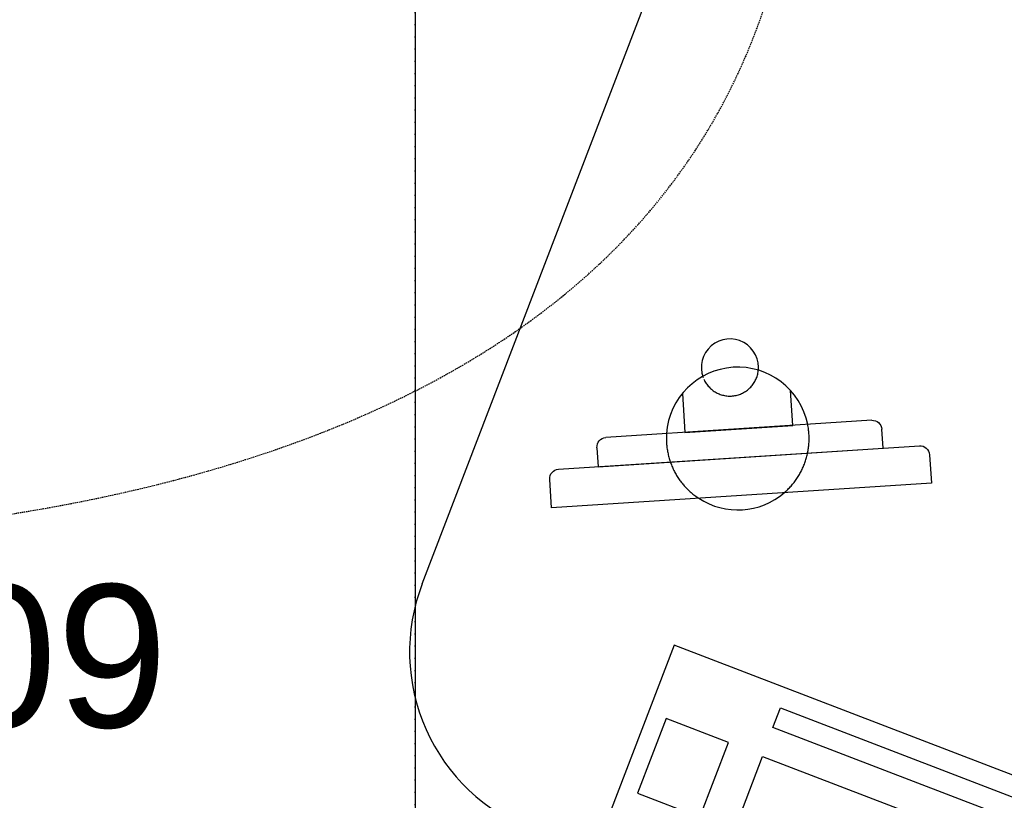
# Model space of a CAD drawing. Header units: metres. Extents: x 63115 to 703450, y -261936 to -53969.
# Tile 152 of 256: x 157766 to 158801, y -129421 to -128601. Entities that reach past the tile are written whole.
import ezdxf
from ezdxf.enums import TextEntityAlignment as Align

# ---------------------------------------------------------------- set-up
doc = ezdxf.new("R2010")
doc.units = ezdxf.units.M
for name, pattern in [('DASHDOT2', [12.7, 6.35, -3.175, 0, -3.175]), ('DASHED', [0.75, 0.5, -0.25]), ('DGN Style 2', [4.501096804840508, 2.700658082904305, -1.800438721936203]), ('DGN Style 5', [3.1507677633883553, 1.350329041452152, -1.800438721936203])]:
    doc.linetypes.add(name, pattern=pattern)
doc.layers.get('0').update_dxf_attribs({"true_color": 0x83b7c5})
doc.layers.add('_00_GO', color=7, linetype='Continuous', true_color=0x36c9b3, transparency=0.8)
for name, color, linetype in [('_01-STRAMIENEN', 253, 'DASHDOT2'), ('_03-PROJECTION', 1, 'Continuous'), ('_04-HIDDEN', 7, 'DASHED'), ('_05text5', 8, 'Continuous'), ('_07Mensen', 8, 'Continuous'), ('_11-BLOCKS', 7, 'Continuous')]:
    doc.layers.add(name, color=color, linetype=linetype)
doc.layers.add('_01Hulplijnen', color=6, linetype='Continuous', plot=False)
doc.styles.add('NIOstandard', font='arial.ttf')

# ---------------------------------------------------------------- blocks, each defined once
blk = doc.blocks.new('*U396')
at = {"layer": '_01-STRAMIENEN'}
blk.add_lwpolyline([(-2750, 5487.358028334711), (-2750, -4768.641971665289)], dxfattribs=at)
at = {"layer": '_01Hulplijnen'}
blk.add_lwpolyline([(-2750, 5487.358028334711), (-2750, -4768.641971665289)], dxfattribs=at)
blk = doc.blocks.new('Scherm')
at = {"color": 0, "linetype": 'Continuous', "lineweight": -3}
for p, q in [((-0.03096878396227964, 0.08426959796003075), (-0.04561780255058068, 0.05047727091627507)), ((0.07328438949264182, 0.03907570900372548), (-0.03096878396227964, 0.08426959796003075)), ((0.05700061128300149, 0.001512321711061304), (0.07328438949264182, 0.03907570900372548))]:
    blk.add_line(p, q, dxfattribs=at)
at = {"color": 0, "linetype": 'Continuous', "lineweight": -3, "flags": 128}
for points in [[(-0.144810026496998, 0.1772166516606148), (-0.1328779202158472, 0.2047416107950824), (0.2341215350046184, 0.04564686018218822), (0.2221894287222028, 0.0181219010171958)], [(0.2090370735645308, 0.01292428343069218), (-0.1396124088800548, 0.164064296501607)], [(0.1627599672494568, 0.01118710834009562), (0.1707147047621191, 0.02953708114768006), (-0.1045348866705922, 0.1488581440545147), (-0.1124896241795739, 0.1305081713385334)], [(-0.1072920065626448, 0.1173558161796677), (0.1496076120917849, 0.005989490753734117)]]:
    blk.add_lwpolyline(points, dxfattribs=at)
at = {"color": 0, "linetype": 'Continuous', "lineweight": -3, "extrusion": (0, 0, -1)}
for centre, radius, start, end in [((0.1356350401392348, 0.1732392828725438), 0.009999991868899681, 293.436795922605, 23.43679592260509), ((0.1033146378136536, 0.1265308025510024), 0.009999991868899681, 293.436795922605, 23.43679592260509), ((-0.1535849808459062, 0.01516447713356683), 0.00999999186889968, 203.4367959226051, 293.436795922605), ((-0.2130144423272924, 0.02209926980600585), 0.00999999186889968, 203.4367959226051, 293.436795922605)]:
    blk.add_arc(centre, radius, start, end, dxfattribs=at)
at = {"color": 0, "linetype": 'Continuous', "lineweight": -3}
for centre, radius, start, end in [((0.02675759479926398, 0.07014431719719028), 0.07499993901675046, 29.69330643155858, 103.4331017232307), ((0.02675759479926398, 0.07014431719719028), 0.07499993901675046, 164.2254597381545, 328.9009484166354), ((0, 0), 0.02999997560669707, 144.5219514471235, 353.2328187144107)]:
    blk.add_arc(centre, radius, start, end, dxfattribs=at)
at = {"color": 0, "linetype": 'DGN Style 2', "lineweight": -3}
for start, end in [(103.4331017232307, 164.2254597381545), (328.9009484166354, 29.69330643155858)]:
    blk.add_arc((0.02675759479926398, 0.07014431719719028), 0.07499993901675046, start, end, dxfattribs=at)
at = {"color": 0, "linetype": 'DGN Style 5', "lineweight": -3}
blk.add_arc((0, 0), 0.02999997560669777, 357.2163409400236, 144.1216944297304, dxfattribs=at)
blk = doc.blocks.new('Keyboard')
at = {"layer": '_03-PROJECTION', "color": 0, "linetype": 'Continuous', "lineweight": -3, "flags": 128}
for points in [[(-0.3405098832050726, 0.323861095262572), (0, 0), (0.1309441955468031, 0.1376799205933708), (-0.2095668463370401, 0.4615370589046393)], [(-0.273123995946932, 0.3646279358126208), (-0.213944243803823, 0.426824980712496), (0.01830107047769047, 0.2058900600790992), (-0.04087868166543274, 0.1436930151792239)], [(-0.06246885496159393, 0.1196136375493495), (-0.07777825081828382, 0.1035552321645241), (-0.310654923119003, 0.32512082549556), (-0.2954392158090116, 0.3412139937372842)], [(-0.01336551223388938, 0.116310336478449), (0.03746918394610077, 0.0679081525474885), (0.0953824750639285, 0.1288396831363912), (0.04451405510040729, 0.1771491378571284)]]:
    blk.add_lwpolyline(points, close=True, dxfattribs=at)
blk = doc.blocks.new('bureas')
at = {"layer": '_07Mensen', "color": 253}
blk.add_line((391.2267421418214, -311.6540544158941), (192.1589999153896, 463.1827245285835), dxfattribs=at)
blk.add_arc((584.9359368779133, -261.8871188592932), 200, 194.4085651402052, 284.4085651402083, dxfattribs=at)
for name, p, xscale, yscale, zscale, rotation in [('Scherm', (523.1306591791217, 60.94735520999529), 999.9999999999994, 999.9999999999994, 999.9999999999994, 242.5583316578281), ('Keyboard', (644.3934869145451, -210.614013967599), 999.9999999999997, 999.9999999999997, 999.9999999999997, 237.9727488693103)]:
    blk.add_blockref(name, p, dxfattribs=dict(at, xscale=xscale, yscale=yscale, zscale=zscale, rotation=rotation))
blk = doc.blocks.new('*U119')
at = {"layer": '_05text5', "color": 4}
blk.add_lwpolyline([(0, -715.0035518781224), (0, 50.00000000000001)], dxfattribs=at)
at = {"layer": '_05text5', "style": 'NIOstandard'}
blk.add_attdef('NR', text='', height=150, dxfattribs=at).set_placement((100.559028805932, -698.4863526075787), align=Align.BOTTOM_LEFT)

msp = doc.modelspace()

# ---------------------------------------------------------------- block references
at = {"layer": '_00_GO', "rotation": 324.5914348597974}
msp.add_blockref('bureas', (158050.7858674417, -128713.1851996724), dxfattribs=at)

# ---------------------------------------------------------------- next in the draw order: linework, layer by layer
at = {"layer": '_03-PROJECTION'}
msp.add_ellipse((160931.8001494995, -130410.6055790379), major_axis=(-6500, 0), ratio=0.6384615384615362, start_param=5.352720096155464, end_param=10.19428351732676, dxfattribs=at)
at = {"layer": '_04-HIDDEN', "ltscale": 2}
for centre, major_axis, ratio in [((160932.0500695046, -130410.6055790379), (-5121.791900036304, 0), 0.6392429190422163), ((160931.9436813, -130410.6055790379), (-4719.037396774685, 0), 0.6392283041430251)]:
    msp.add_ellipse(centre, major_axis=major_axis, ratio=ratio, dxfattribs=at)
at = {"layer": '_04-HIDDEN', "color": 252, "ltscale": 3}
msp.add_open_spline([(157982.4912233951, -127290.1333530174), (158017.5721012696, -127309.1456202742), (158085.6685965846, -127351.823358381), (158180.0265147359, -127428.0507865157), (158267.5771077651, -127516.7231943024), (158347.1491277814, -127616.7594890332), (158418.3402431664, -127727.8981829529), (158478.5410061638, -127846.172452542), (158526.9788755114, -127969.8635963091), (158562.268601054, -128095.19711833), (158583.201660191, -128217.4923143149), (158590.1646408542, -128335.3194835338), (158583.3827701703, -128447.0494789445), (158562.0995580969, -128553.686364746), (158526.7436069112, -128651.5156998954), (158486.1308922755, -128725.4175980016), (158447.4898642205, -128779.6063861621), (158403.7174626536, -128831.8679739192), (158338.5001893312, -128893.5790228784), (158244.7554482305, -128959.3746491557), (158134.3544398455, -129016.5764173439), (158010.2723662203, -129063.5278408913), (157872.4503558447, -129100.7697837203), (157751.0109142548, -129122.625092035), (157646.7438282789, -129135.4752203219), (157567.7949203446, -129142.3194551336), (157484.9035329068, -129146.6636946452), (157373.1370651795, -129148.8087936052), (157229.885344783, -129144.4215720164), (157061.6193545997, -129128.218497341), (156898.5613704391, -129101.3167656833), (156745.8465575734, -129064.5440987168), (156605.1471919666, -129018.1667167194), (156479.6422082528, -128963.2976070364), (156369.8655621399, -128900.2301930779), (156278.7053142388, -128830.827798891), (156209.6633885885, -128760.1641436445), (156161.1197225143, -128693.3165503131), (156127.0338218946, -128630.1018007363), (156102.7127254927, -128565.9945300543), (156086.998908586, -128498.4222324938), (156080.1806467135, -128427.4414817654), (156082.5281936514, -128353.1491998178), (156094.3285383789, -128275.6621100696), (156115.8536631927, -128195.1691172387), (156146.6389627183, -128113.8656345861), (156186.1617923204, -128032.1512198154), (156233.9390145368, -127950.4947687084), (156290.6468661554, -127868.0145747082), (156355.9308782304, -127785.6762919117), (156429.1106244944, -127704.6615437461), (156507.4105238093, -127628.0206669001), (156589.2819340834, -127556.6573038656), (156673.1597871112, -127491.3037964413), (156789.4556615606, -127410.5680840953), (156911.7540821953, -127340.0898215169), (157038.4821023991, -127281.9549772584), (157132.8600016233, -127245.9227680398), (157225.8160993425, -127217.4755366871), (157316.9568450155, -127196.534142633), (157407.9132593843, -127182.6286206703), (157494.7596133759, -127176.3823010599), (157580.9699276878, -127177.1353361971), (157664.4956957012, -127184.7791782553), (157748.8394425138, -127200.244593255), (157830.1194777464, -127222.9491701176), (157908.2441127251, -127252.6494171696), (157958.1561486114, -127276.9423244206), (157982.4912233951, -127290.1333530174)], degree=3, knots=[0, 0, 0, 0, 149.6282529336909, 300.8001913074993, 454.1145382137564, 616.2334378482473, 779.4707011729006, 948.4494890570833, 1113.299853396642, 1277.027706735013, 1436.096954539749, 1577.884768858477, 1718.958260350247, 1854.994567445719, 1984.600369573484, 2107.881554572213, 2170.263489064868, 2233.993738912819, 2363.314827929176, 2506.034867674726, 2662.408275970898, 2828.671775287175, 3002.832581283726, 3197.245093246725, 3290.991306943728, 3396.754306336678, 3494.35027629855, 3602.229585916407, 3815.88876388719, 4031.514151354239, 4235.794029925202, 4435.255346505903, 4620.122359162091, 4790.81400256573, 4948.262358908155, 5094.053783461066, 5219.405493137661, 5317.681475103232, 5403.113395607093, 5488.16985231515, 5574.220036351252, 5662.691994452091, 5754.999762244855, 5852.425217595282, 5956.131971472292, 6067.023799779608, 6178.062437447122, 6296.239159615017, 6421.541992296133, 6553.183769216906, 6690.069454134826, 6830.739091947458, 6963.867215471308, 7097.193244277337, 7229.333339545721, 7494.577345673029, 7625.613124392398, 7751.878668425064, 7873.217337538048, 7989.928587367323, 8102.335166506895, 8218.016588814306, 8316.154439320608, 8425.397668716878, 8532.235745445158, 8637.38249059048, 8741.536555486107, 8845.338101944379, 8845.338101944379, 8845.338101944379, 8845.338101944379], dxfattribs=at)

# ---------------------------------------------------------------- next in the draw order: block references
at = {"layer": '_03-PROJECTION'}
msp.add_blockref('*U396', (160931.8001139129, -130410.6055790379), dxfattribs=at)
at = {"layer": '_11-BLOCKS'}
msp.add_blockref('*U119', (157413.2512351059, -128691.1724365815), dxfattribs=at).add_auto_attribs({'NR': '5.09'})

doc.saveas('drawing.dxf')
